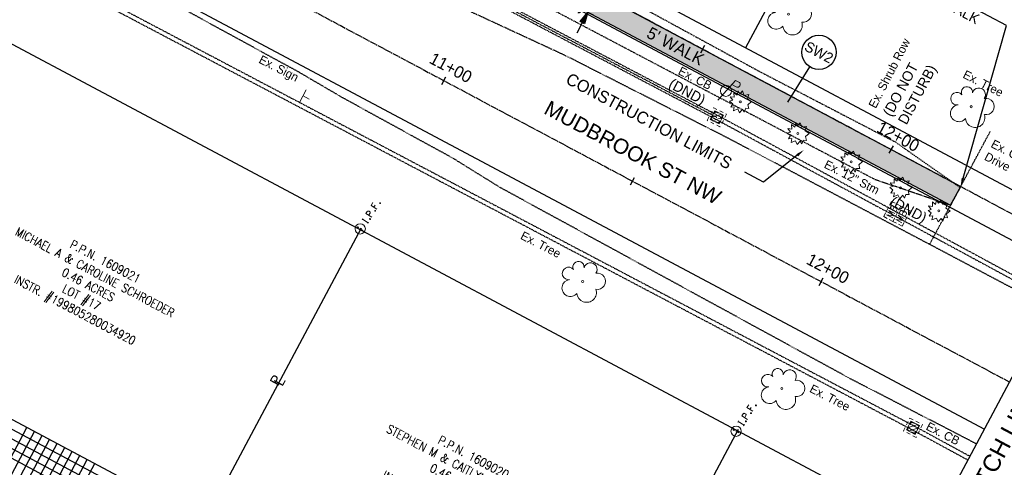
# Model space of a CAD drawing. Header units: feet. Extents: x 2246960 to 2247767, y 438833 to 439541.
# Tile 5 of 9: x 2247267 to 2247497, y 439199 to 439304. Entities that reach past the tile are written whole.
import ezdxf
from ezdxf import colors
from ezdxf.entities.mleader import LeaderData, LeaderLine
from ezdxf.enums import TextEntityAlignment as Align
from ezdxf.math import Vec2, Vec3

# ---------------------------------------------------------------- set-up
doc = ezdxf.new("R2010")
doc.units = ezdxf.units.FT
doc.header["$MEASUREMENT"] = 0
doc.header["$PDMODE"] = 3
for name, pattern in [('CL', [2, 0.3, -0.15, 1.4, -0.15]), ('DGN Style 3', [0.19312, 0.137943, -0.055177]), ('gasex', [0]), ('OhDOT_USTN1', [0.055, 0.014, -0.041]), ('OhDOT_USTN2', [0.11, 0.069, -0.041]), ('OhDOT_USTN3', [0.22, 0.165, -0.055]), ('OhDOT_USTN5', [0.11, 0.055, -0.055]), ('REDO_Drainage01', [1.6, 0.85, -0.75]), ('rowex', [0]), ('shrublt', [0]), ('waterex', [0])]:
    doc.linetypes.add(name, pattern=pattern)
for name, color, linetype in [('1XSURV', 7, 'Continuous'), ('DR_X_Cells', 151, 'OhDOT_USTN2'), ('DR_X_Storm_Sewer', 151, 'OhDOT_USTN5'), ('DV_X_Property_Line', 7, 'Continuous'), ('GE_P_CL', 7, 'CL'), ('GE_P_CL_Text', 7, 'Continuous'), ('LT_X_Foundation', 7, 'OhDOT_USTN1'), ('PV_P_Construction_Limits', 203, 'DGN Style 3'), ('PV_P_Walk', 231, 'Continuous'), ('PV_X_Driveway', 7, 'OhDOT_USTN5'), ('PV_X_EOP', 7, 'OhDOT_USTN3'), ('PV_X_Text', 7, 'Continuous'), ('RD_X_Cells', 7, 'Continuous'), ('RW_X_Fee_RW', 6, 'rowex'), ('SH_Border', 7, 'Continuous'), ('SH_Data', 7, 'Continuous'), ('SH_Text', 7, 'Continuous'), ('SN_X_Public', 3, 'Continuous'), ('SV_X_Mon_Cells_Found', 7, 'Continuous'), ('TX_P_20', 7, 'Continuous'), ('TX_X_20', 7, 'Continuous'), ('UT_X_Electric_Cells', 1, 'Continuous'), ('UT_X_Gas', 2, 'gasex'), ('UT_X_Water', 133, 'waterex'), ('VG_X_Cells', 3, 'Continuous'), ('VG_X_Shrub_Line_Lt', 3, 'shrublt')]:
    doc.layers.add(name, color=color, linetype=linetype)
for name, color, linetype, transparency in [('5PPBLDG-HAT', 253, 'Continuous', 0.7), ('SH_Major_Grid_Line', 254, 'Continuous', 0.3), ('SH_Minor_Grid_Line', 252, 'Continuous', 0.5)]:
    doc.layers.add(name, color=color, linetype=linetype, transparency=transparency)
doc.styles.add('Font32', font='simplex.shx', dxfattribs={"width": 0.85})
doc.styles.add('OHDOTSymbols', font='arial.ttf')
doc.styles.add('Slanted-Normal', font='font31.shx', dxfattribs={"height": 0.14})
doc.styles.get("Standard").update_dxf_attribs({"font": 'arial.ttf'})
doc.styles.add('Straight-Normal', font='font30.shx', dxfattribs={"height": 0.14})
doc.dimstyles.new('Dec-2  Slanted', dxfattribs={"dimtxt": 0.14, "dimasz": 0.14, "dimexe": 0.07, "dimexo": 0.07, "dimgap": 0.07, "dimtad": 1, "dimzin": 3, "dimdsep": 46, "dimtxsty": 'Slanted-Normal', "dimblk": 'Dim1', "dimcen": 0, "dimclrd": 95, "dimclre": 95, "dimclrt": 7, "dimazin": 3, "dimtfac": 1, "dimtix": 1, "dimtofl": 0, "dimtmove": 1, "dimatfit": 3, "dimldrblk": 'Dim1', "dimfxl": 1, "dimtolj": 1, "dimtzin": 0, "dimlwd": -1, "dimlwe": -1, "dimarcsym": 0})

# ---------------------------------------------------------------- blocks, each defined once
blk = doc.blocks.new('SHRUB')
at = {"layer": 'VG_X_Cells', "color": 3, "linetype": 'Continuous', "lineweight": 0, "flags": 128}
blk.add_lwpolyline([(-0.004, 0.09), (0.026, 0.127), (0.047, 0.075), (0.101, 0.084), (0.084, 0.033), (0.132, 0.003), (0.089, -0.034), (0.101, -0.079), (0.064, -0.076), (0.047, -0.121), (0.026, -0.087), (-0.008, -0.128), (-0.029, -0.083), (-0.08, -0.105), (-0.071, -0.058), (-0.111, -0.062), (-0.088, -0.022), (-0.126, 0.006), (-0.089, 0.019), (-0.119, 0.059), (-0.073, 0.054), (-0.074, 0.106), (-0.037, 0.077), (-0.026, 0.127), (-0.004, 0.09)], dxfattribs=at)
at = {"layer": 'VG_X_Cells', "color": 3, "linetype": 'Continuous', "lineweight": 0}
blk.add_circle((0, 0), 0.0115, dxfattribs=at)
blk = doc.blocks.new('TREE')
at = {"layer": 'VG_X_Cells', "color": 3, "linetype": 'Continuous', "lineweight": 0}
blk.add_circle((0, 0), 0.012, dxfattribs=at)
for centre, radius, start, end in [((-0.049, 0.168), 0.0658, 354.0047, 205.9741), ((-0.165, 0.093), 0.0735, 39.0625, 279.5412), ((0.091, 0.141), 0.0776, 323.83, 165.0376), ((-0.143, -0.077), 0.0987, 96.1722, 320.5737), ((0.173, 0.002), 0.0957, 259.1453, 101.4596), ((0.047, -0.13), 0.114, 184.9476, 19.4572)]:
    blk.add_arc(centre, radius, start, end, dxfattribs=at)
blk = doc.blocks.new('CB22B-X')
at = {"layer": 'Defpoints', "color": 20, "linetype": 'REDO_Drainage01', "lineweight": 0}
blk.add_lwpolyline([(-1, 1), (1, 1), (1, -1), (-1, -1), (-1, 1)], close=True, dxfattribs=at)
at = {"layer": 'DR_X_Cells', "color": 151, "linetype": 'Continuous', "lineweight": 0}
for p, q in [((-1.15, -0.61), (0.61, 1.15)), ((-1.15, 0.52), (-0.52, 1.15)), ((-0.55, -1.15), (1.15, 0.55)), ((0.58, -1.15), (1.15, -0.58))]:
    blk.add_line(p, q, dxfattribs=at)
at = {"layer": 'DR_X_Cells', "color": 151, "linetype": 'REDO_Drainage01', "lineweight": 0}
blk.add_lwpolyline([(-1.67, 1.67), (1.67, 1.67), (1.67, -1.67), (-1.67, -1.67), (-1.67, 1.67)], close=True, dxfattribs=at)
at = {"layer": 'DR_X_Cells', "color": 151, "linetype": 'Continuous', "lineweight": 0, "flags": 128}
blk.add_lwpolyline([(-1.15, 1.15), (1.15, 1.15), (1.15, -1.15), (-1.15, -1.15), (-1.15, 1.15)], close=True, dxfattribs=at)
blk = doc.blocks.new('PP')
at = {"layer": 'UT_X_Electric_Cells', "color": 1, "linetype": 'Continuous', "lineweight": 0}
for p, q in [((0.043, 0.16), (-0.037, -0.14)), ((0.043, 0.16), (0.085, 0.16)), ((0.026, 0.096), (0.085, 0.096))]:
    blk.add_line(p, q, dxfattribs=at)
blk.add_circle((0, 0), 0.065, dxfattribs=at)
at = {"layer": 'UT_X_Electric_Cells', "color": 1, "linetype": 'Continuous', "lineweight": 0, "extrusion": (0, 0, -1)}
blk.add_arc((-0.086, 0.128), 0.0319, 88.8767, 271.1233, dxfattribs=at)
blk = doc.blocks.new('SGN1P')
at = {"layer": 'SN_X_Public', "color": 3, "linetype": 'Continuous', "lineweight": 0}
for p, q in [((0, 0), (-0.08, 0)), ((0, 0.08), (0, -0.08))]:
    blk.add_line(p, q, dxfattribs=at)
blk = doc.blocks.new('MB')
at = {"layer": 'RD_X_Cells', "color": 230, "linetype": 'Continuous', "lineweight": 0}
for p, q in [((-0.026, 0.061), (0.025, 0.061)), ((-0.026, -0.061), (0.025, -0.061))]:
    blk.add_line(p, q, dxfattribs=at)
at = {"layer": 'RD_X_Cells', "color": 230, "linetype": 'Continuous', "lineweight": 0, "flags": 128}
for points in [[(-0.1, 0.013), (-0.1, 0.061), (-0.051, 0.061)], [(-0.065, -0.04), (-0.065, 0.04), (-0.036, -0.04), (-0.008, 0.04), (-0.008, -0.04)], [(0.051, 0.003), (0.054, 0.007), (0.056, 0.009), (0.057, 0.01), (0.058, 0.012), (0.059, 0.014), (0.06, 0.016), (0.061, 0.02), (0.061, 0.022), (0.061, 0.025), (0.061, 0.029), (0.059, 0.032), (0.057, 0.034), (0.054, 0.037), (0.052, 0.038), (0.05, 0.039), (0.047, 0.04), (0.016, 0.04), (0.016, -0.04), (0.051, -0.04), (0.055, -0.037), (0.059, -0.034), (0.062, -0.029), (0.064, -0.024), (0.065, -0.018), (0.065, -0.014), (0.064, -0.01), (0.061, -0.005), (0.058, -0.001), (0.051, 0.003), (0.016, 0.003)], [(0.05, 0.061), (0.1, 0.061), (0.1, 0.013)], [(-0.051, -0.061), (-0.1, -0.061), (-0.1, -0.013)], [(0.1, -0.013), (0.1, -0.061), (0.05, -0.061)]]:
    blk.add_lwpolyline(points, dxfattribs=at)
blk = doc.blocks.new('Dim1')
h = blk.add_hatch(color=4)
h.dxf.hatch_style = 1
h.paths.add_polyline_path([(0, 0), (-1, -0.2), (-1, 0.2)])
at = {"color": 4}
blk.add_lwpolyline([(0, 0), (-1, -0.2), (-1, 0.2), (0, 0)], dxfattribs=at)
blk = doc.blocks.new('*D961')
at = {"layer": 'Defpoints', "color": 0, "transparency": 16777216}
for p in [(2247400.5, 439311.18, -1083.62), (2247402.21, 439310.27), (2247398.15, 439306.77, -1083.62)]:
    blk.add_point(p, dxfattribs=at)
at = {"layer": 'TX_P_20', "color": 95, "linetype": 'Continuous', "transparency": 16777216}
for p, q in [((2247403.53, 439312.75), (2247404.85, 439315.22)), ((2247401.74, 439310.53), (2247403.45, 439309.62)), ((2247399.39, 439306.11), (2247401.1, 439305.2)), ((2247398.55, 439303.39), (2247397.23, 439300.92))]:
    blk.add_line(p, q, dxfattribs=at)
at = {"layer": 'TX_P_20', "color": 95, "transparency": 16777216, "xscale": 2.8, "yscale": 2.8, "zscale": 2.8}
for p, rotation in [((2247402.21, 439310.27), 241.9626624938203), ((2247399.86, 439305.86), 61.96266249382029)]:
    blk.add_blockref('Dim1', p, dxfattribs=dict(at, rotation=rotation))
at = {"layer": 'TX_P_20', "color": 7, "transparency": 16777216, "insert": (2247398.57, 439309.38), "char_height": 2.8, "attachment_point": 5, "rotation": 61.9627, "style": 'Slanted-Normal'}
blk.add_mtext("\\A1;5.00'", dxfattribs=at)
blk = doc.blocks.new('IPID')
at = {"layer": 'SV_X_Mon_Cells_Found', "color": 2, "linetype": 'Continuous', "lineweight": 0}
blk.add_line((0, 0.006), (0, -0.038), dxfattribs=at)
at = {"layer": 'SV_X_Mon_Cells_Found', "color": 2, "linetype": 'Continuous', "lineweight": 0, "flags": 128}
for points in [[(0.102, 0.04), (0.119, 0.04)], [(0.11, -0.04), (0.11, 0.04)], [(0.189, -0.04), (0.189, 0.04), (0.215, 0.04), (0.218, 0.039), (0.222, 0.038), (0.223, 0.037), (0.225, 0.036), (0.227, 0.032), (0.229, 0.029), (0.23, 0.024), (0.23, 0.017), (0.229, 0.014), (0.228, 0.01), (0.226, 0.006), (0.224, 0.004), (0.222, 0.003), (0.219, 0.002), (0.215, 0.001), (0.189, 0.001)], [(0.339, 0.04), (0.301, 0.04), (0.301, -0.04)], [(0.301, 0.001), (0.328, 0.001)], [(0.102, -0.04), (0.119, -0.04)], [(0.158, -0.029), (0.161, -0.029), (0.163, -0.031), (0.164, -0.033), (0.164, -0.036), (0.163, -0.039), (0.161, -0.04), (0.158, -0.04), (0.157, -0.039), (0.155, -0.036), (0.155, -0.033), (0.157, -0.031), (0.158, -0.029)], [(0.271, -0.029), (0.273, -0.029), (0.275, -0.031), (0.277, -0.033), (0.277, -0.036), (0.275, -0.039), (0.273, -0.04), (0.271, -0.04), (0.269, -0.039), (0.267, -0.036), (0.267, -0.033), (0.269, -0.031), (0.271, -0.029)], [(0.378, -0.029), (0.381, -0.029), (0.383, -0.031), (0.384, -0.033), (0.384, -0.036), (0.383, -0.039), (0.381, -0.04), (0.378, -0.04), (0.377, -0.039), (0.375, -0.036), (0.375, -0.033), (0.377, -0.031), (0.378, -0.029)]]:
    blk.add_lwpolyline(points, dxfattribs=at)
at = {"layer": 'SV_X_Mon_Cells_Found', "color": 2, "linetype": 'Continuous', "lineweight": 0}
for centre, radius in [((0, 0), 0.06), ((0, 0.033), 0.008)]:
    blk.add_circle(centre, radius, dxfattribs=at)

msp = doc.modelspace()

# ---------------------------------------------------------------- hatches: boundary and pattern name
at = {"layer": '5PPBLDG-HAT'}
h = msp.add_hatch(color=256, dxfattribs=at)
h.dxf.hatch_style = 1
h.paths.add_polyline_path([(2247325.915, 439350.907), (2247323.565, 439346.494), (2247484.743, 439260.659), (2247487.109, 439265.063)])

# ---------------------------------------------------------------- linework, layer by layer
at = {"layer": 'DR_X_Storm_Sewer'}
for points, elevation in [([(2247274.797, 439362.336), (2247429.809, 439280.795)], 1093.467), ([(2247275.03, 439362.779), (2247430.042, 439281.238)], 1093.467), ([(2247275.263, 439363.221), (2247430.275, 439281.68)], 1093.467), ([(2247263.891, 439320.775), (2247476.179, 439209.05), (2247489.304, 439201.937)], 1094.188), ([(2247263.425, 439319.89), (2247475.708, 439208.168), (2247488.827, 439201.058)], 1094.188), ([(2247430.279, 439281.678), (2247499.918, 439244.067)], 1093.321), ([(2247429.804, 439280.798), (2247499.443, 439243.187)], 1093.321)]:
    msp.add_lwpolyline(points, dxfattribs=dict(at, elevation=elevation))
at = {"layer": 'DV_X_Property_Line'}
for p, q in [((2247473.184, 439365.949, 1083.62), (2247436.756, 439297.544, 1083.62)), ((2247310.114, 439186.545, 1083.62), (2247346.896, 439255.395, 1083.62)), ((2247397.435, 439137.776, 1083.62), (2247435.098, 439208.275, 1083.62))]:
    msp.add_line(p, q, dxfattribs=at)
at = {"layer": 'GE_P_CL', "color": 1}
for points in [[(2247206.081, 439414.724), (2247515.006, 439250.207)], [(2247189.63, 439383.831), (2247498.554, 439219.315)]]:
    msp.add_lwpolyline(points, dxfattribs=at)
at = {"layer": 'GE_P_CL_Text'}
for p, q in [((2247426.272, 439296.329, 1083.62), (2247427.212, 439298.095, 1083.62)), ((2247446.662, 439284.775, 1083.62), (2247451.818, 439293.06, 1851.121)), ((2247365.688, 439288.939, 1083.62), (2247366.628, 439290.705, 1083.62)), ((2247470.404, 439272.827, 1083.62), (2247471.344, 439274.592, 1083.62)), ((2247409.82, 439265.437, 1083.62), (2247410.76, 439267.202, 1083.62)), ((2247453.952, 439241.935, 1083.62), (2247454.892, 439243.7, 1083.62))]:
    msp.add_line(p, q, dxfattribs=at)
msp.add_circle((2247453.932, 439296.456, 2165.733), 4, dxfattribs=at)
at = {"layer": 'PV_P_Construction_Limits'}
msp.add_lwpolyline([(2247484.743, 439260.659), (2247467.113, 439266.649), (2247331.522, 439338.014), (2247323.167, 439343.522), (2247318.776, 439349.044), (2247315.827, 439349.042), (2247315.976, 439354.884), (2247318.123, 439355.056), (2247322.445, 439354.431), (2247337.467, 439346.522), (2247360.261, 439334.292), (2247382.154, 439322.427), (2247411.764, 439307.355), (2247439.917, 439292.029), (2247471.814, 439275.475), (2247486.986, 439264.834)], close=True, dxfattribs=at)
at = {"layer": 'PV_P_Walk'}
for p, q in [((2247318.123, 439355.056), (2247487.109, 439265.063)), ((2247318.269, 439349.314), (2247484.743, 439260.659)), ((2247484.743, 439260.659, 1083.62), (2247487.109, 439265.063, 1083.62))]:
    msp.add_line(p, q, dxfattribs=at)
at = {"layer": 'PV_X_Driveway'}
for points, elevation in [([(2247486.986, 439264.834), (2247494.026, 439277.94)], 1092.881), ([(2247479.946, 439251.728), (2247486.986, 439264.834)], 1092.909)]:
    msp.add_lwpolyline(points, dxfattribs=dict(at, elevation=elevation))
at = {"layer": 'PV_X_EOP', "elevation": 1090.2}
msp.add_lwpolyline([(2247490.837, 439204.824), (2247461.424, 439220.004), (2247379.27, 439264.849), (2247368.428, 439271.577), (2247342.427, 439285.839), (2247332.243, 439291.791), (2247299.043, 439309.934), (2247257.016, 439334.294)], dxfattribs=at)
at = {"layer": 'PV_X_EOP'}
msp.add_lwpolyline([(2247507.997, 439237.046), (2247497.767, 439242.041), (2247479.91, 439251.484), (2247432.842, 439276.277), (2247394.643, 439295.662), (2247356.732, 439313.216), (2247327.192, 439327.434), (2247327.465, 439328.889)], dxfattribs=at)
at = {"layer": 'RW_X_Fee_RW'}
for p, q in [((2247352.905, 439342.198, 1083.62), (2247517.356, 439254.621, 1083.62)), ((2247479.752, 439184.009, 1083.62), (2247242.652, 439310.276, 1083.62))]:
    msp.add_line(p, q, dxfattribs=at)
at = {"layer": 'SH_Border', "color": 7, "linetype": 'Continuous', "elevation": 2167.24, "flags": 128}
msp.add_lwpolyline([(2247443.324, 439115.605), (2247553.785, 439323.025)], dxfattribs=at)
at = {"layer": 'SH_Data', "color": 7, "linetype": 'Continuous'}
msp.add_line((2247505.138, 439082.686, 1083.62), (2247081.441, 439308.324, 1083.62), dxfattribs=at)
at = {"layer": 'SH_Major_Grid_Line', "color": 254, "linetype": 'Continuous'}
msp.add_line((2247191.013, 439046.038, 1083.62), (2247275.622, 439204.913, 1083.62), dxfattribs=at)
at = {"layer": 'SH_Minor_Grid_Line', "color": 252, "linetype": 'Continuous'}
for p, q in [((2247079.56, 439304.793, 1083.62), (2247503.258, 439079.155, 1083.62)), ((2247080.5, 439306.558, 1083.62), (2247504.198, 439080.92, 1083.62)), ((2247078.62, 439303.028, 1083.62), (2247502.318, 439077.39, 1083.62)), ((2247077.68, 439301.263, 1083.62), (2247501.378, 439075.624, 1083.62)), ((2247183.952, 439049.798, 1083.62), (2247268.561, 439208.674, 1083.62)), ((2247185.717, 439048.858, 1083.62), (2247270.326, 439207.734, 1083.62)), ((2247187.483, 439047.918, 1083.62), (2247272.091, 439206.794, 1083.62)), ((2247189.248, 439046.978, 1083.62), (2247273.856, 439205.854, 1083.62)), ((2247192.779, 439045.098, 1083.62), (2247277.387, 439203.973, 1083.62)), ((2247194.544, 439044.158, 1083.62), (2247279.152, 439203.033, 1083.62)), ((2247196.309, 439043.218, 1083.62), (2247280.918, 439202.093, 1083.62)), ((2247198.074, 439042.278, 1083.62), (2247282.683, 439201.153, 1083.62)), ((2247199.84, 439041.338, 1083.62), (2247284.448, 439200.213, 1083.62))]:
    msp.add_line(p, q, dxfattribs=at)
at = {"layer": 'UT_X_Gas'}
msp.add_lwpolyline([(2247203.506, 439409.888), (2247512.431, 439245.372)], dxfattribs=at)
at = {"layer": 'UT_X_Water'}
msp.add_lwpolyline([(2247183.754, 439372.798), (2247492.679, 439208.282)], dxfattribs=at)

# ---------------------------------------------------------------- block references
at = {"layer": 'LT_X_Foundation', "rotation": 332.9888311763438}
for p in [(2247430.042, 439281.238, 1093.321), (2247475.943, 439208.609, 1092.438)]:
    msp.add_blockref('CB22B-X', p, dxfattribs=at)
at = {"layer": 'RD_X_Cells', "xscale": 20, "yscale": 20, "zscale": 20}
for name, p, rotation in [('PP', (2247432.176, 439287.44, 1093.418), 332.7346172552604), ('SGN1P', (2247333.181, 439286.26, 1093.979), 152.7346172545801), ('MB', (2247471.083, 439259.23, 1092.724), 62.73461726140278), ('MB', (2247473.256, 439258.115, 1092.627), 62.73461726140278)]:
    msp.add_blockref(name, p, dxfattribs=dict(at, rotation=rotation))
at = {"layer": 'TX_X_20', "xscale": 20, "yscale": 20, "zscale": 20, "rotation": 57.63605666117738}
for p in [(2247346.563, 439255.139, 1093.78), (2247434.543, 439207.8, 1092.442)]:
    msp.add_blockref('IPID', p, dxfattribs=at)
at = {"layer": 'VG_X_Shrub_Line_Lt', "xscale": 20, "yscale": 20, "zscale": 20}
for name, p in [('TREE', (2247446.81, 439305.389, 1092.141)), ('TREE', (2247489.548, 439283.737, 1092.141)), ('SHRUB', (2247435.528, 439284.879, 1093.555)), ('SHRUB', (2247449.023, 439277.431, 1093.063)), ('SHRUB', (2247461.467, 439270.821, 1093.143)), ('SHRUB', (2247473.014, 439264.74, 1092.788)), ('SHRUB', (2247481.99, 439259.335, 1092.78)), ('TREE', (2247398.625, 439242.847, 1092.141)), ('TREE', (2247445.265, 439217.785, 1092.141))]:
    msp.add_blockref(name, p, dxfattribs=at)

# ---------------------------------------------------------------- texts
at = {"layer": '1XSURV', "char_height": 2, "width": 177.78055, "attachment_point": 2, "rotation": 332.1688, "style": 'Font32'}
for s, insert in [('\\pxi-4.34286,l5.34286,t5.34286;P.P.N.^I1609015\\P\\pi0,l0,tz; FREDERICK R. & KYONG Y. TOWNSEND\\P0.46 ACRES\\PLOT #11\\PINSTR. #202202150006958', (2247519.96, 439317.853, 2226.45)), ('\\pxi-4.34286,l5.34286,t5.34286;P.P.N.^I1609021\\P\\pi0,l0,tz;MICHAEL A & CAROLINE SCHROEDER \\P0.46 ACRES\\PLOT #17\\PINSTR. #199805280034920', (2247286.496, 439248.849, 2226.45)), ('\\pxi-4.34286,l5.34286,t5.34286;P.P.N.^I1609020\\P\\pi0,l0,tz;STEPHEN M & CAITLYN M WILLIAMS \\P0.46 ACRES\\PLOT #16\\PINSTR. #202109270050148', (2247372.662, 439203.058, 2226.45))]:
    msp.add_mtext(s, dxfattribs=dict(at, insert=insert))
at = {"layer": 'GE_P_CL_Text', "rotation": 331.96266, "style": 'Slanted-Normal'}
for s, insert, char_height, width, attachment_point in [("SUSPEND 5' SIDEWALK\\P\\\\ CONST. NORTH WALK\\PSta. 12+18.39", (2247461.731, 439325.642, 1083.62), 2.4, 87.36758, 1), ('SW2', (2247453.932, 439296.456, 2165.733), 2.4, 57.4825, 5), ('11+00', (2247367.098, 439291.587, 1083.62), 2.8, 30.81744, 8), ('12+00', (2247471.814, 439275.475, 1083.62), 2.8, 30.81744, 8), ('12+00', (2247455.362, 439244.583, 1083.62), 2.8, 30.81744, 8)]:
    msp.add_mtext(s, dxfattribs=dict(at, insert=insert, char_height=char_height, width=width, attachment_point=attachment_point))
at = {"layer": 'PV_P_Construction_Limits', "insert": (2247395.745, 439291.794, -1082.916), "char_height": 2.8, "width": 55.63918, "attachment_point": 1, "rotation": 331.96266, "style": 'Slanted-Normal'}
msp.add_mtext('CONSTRUCTION LIMITS', dxfattribs=at)
at = {"layer": 'PV_P_Walk', "insert": (2247414.645, 439302.551, -2165.831), "char_height": 2.8, "width": 55.63918, "attachment_point": 1, "rotation": 331.96266, "style": 'Slanted-Normal'}
msp.add_mtext("5' WALK", dxfattribs=at)
at = {"layer": 'PV_X_Text', "char_height": 2, "width": 725.59682, "attachment_point": 1, "style": 'Straight-Normal'}
for s, insert, rotation in [('Ex. Shrub Row', (2247465.436, 439284.091, 1087.653), 62.73462), ('Ex. Sign', (2247323.55, 439295.874), 332.73462), ('Ex. CB', (2247421.704, 439293.211, 1083.62), 332.73462), ('Ex. Tree', (2247488.347, 439292.372), 332.73462), ('Ex. Conc.\\PDrive', (2247494.908, 439276.137, 1087.653), 332.73462), ('Ex. 12" Stm', (2247455.86, 439271.342, 1087.653), 332.73462), ('Ex. Tree', (2247384.796, 439254.672), 332.73462), ('Ex. Tree', (2247452.466, 439218.867), 332.73462), ('Ex. CB', (2247479.717, 439210.054, 1083.62), 332.73462)]:
    msp.add_mtext(s, dxfattribs=dict(at, insert=insert, rotation=rotation))
at = {"layer": 'SH_Border', "insert": (2247410.363, 439272.997, 1083.62), "char_height": 3.5, "attachment_point": 5, "rotation": 331.96266, "style": 'OHDOTSymbols'}
msp.add_mtext_dynamic_manual_height_columns('MUDBROOK ST NW', width=238.32752, gutter_width=20, heights=[46.234], dxfattribs=at)
at = {"layer": 'SH_Text', "linetype": 'Continuous', "style": 'OHDOTSymbols'}
msp.add_text('MATCH LINE STA. 12+50', height=4, rotation=61.96266, dxfattribs=at).set_placement((2247504.992, 439215.887, 2167.24), align=Align.CENTER)
at = {"layer": 'TX_P_20', "char_height": 2.4, "width": 87.36758, "attachment_point": 1, "style": 'Slanted-Normal'}
for s, insert, rotation in [('(DO NOT\\PDISTURB)', (2247468.774, 439282.338, 1083.62), 61.96266), ('(DND)', (2247419.658, 439290.451, 1083.62), 331.96266), ('(DND)', (2247471.444, 439262.881, 1083.62), 331.96266), ('\\pxt1;P', (2247325.269, 439219.393, 1083.62), 61.31589), ('\\pxt1;L', (2247326.227, 439219.297, 1083.62), 61.31589)]:
    msp.add_mtext(s, dxfattribs=dict(at, insert=insert, rotation=rotation))

# ---------------------------------------------------------------- dimensions: what is measured, and where the dimension line sits
at = {"layer": 'TX_P_20'}
dim = msp.add_linear_dim(base=(2247402.214, 439310.274, 1083.62), p1=(2247398.154, 439306.772), p2=(2247400.504, 439311.185), angle=61.96266, dimstyle='Dec-2  Slanted', override={"dimpost": "'"}, dxfattribs=at)
dim.commit()
dim.dimension.update_dxf_attribs({"geometry": '*D961', "text_midpoint": (2247398.567, 439309.384, 1083.62)})

# ---------------------------------------------------------------- leaders
at = {"layer": 'PV_P_Construction_Limits', "linetype": 'Continuous'}
ml = msp.add_multileader_mtext('Standard', dxfattribs=at)
ml.set_content('', color=256)
ml.set_leader_properties()
ml.build(insert=Vec2(0, 0))
ml.multileader.update_dxf_attribs({"dogleg_length": 0.25, "arrow_head_size": 2, "scale": 20})
ctx = ml.context
ctx.base_point, ctx.scale, ctx.char_height, ctx.arrow_head_size, ctx.landing_gap_size, ctx.plane_origin, ctx.plane_x_axis, ctx.plane_y_axis = Vec3(2247433.382, 439270.103), 20, 2, 2, 1.8, Vec3(2247451.663, 439277.546), Vec3(0.8826415, -0.4700468), Vec3(0.4700468, 0.8826415)
ctx.text_align_type = 2
notes = []
notes.append((ctx, [(0, (1, 1, 0), (2247440.973, 439266.061), (-0.8826415, 0.4700468), 5, [(0, [(2247450.407, 439273.615)], 0, [])])]))
ctx.mtext.insert, ctx.mtext.text_direction, ctx.mtext.alignment, ctx.mtext.flow_direction = Vec3(2247435.441, 439270.14), Vec3(0.8826415, -0.4700468), 3, 5
at = {"layer": 'TX_P_20'}
ml = msp.add_multileader_mtext('Standard', dxfattribs=at)
ml.set_content('', color=256)
ml.set_leader_properties()
ml.build(insert=Vec2(0, 0))
ml.multileader.update_dxf_attribs({"dogleg_length": 2.2, "arrow_head_size": 2, "scale": 20})
ctx = ml.context
ctx.base_point, ctx.scale, ctx.char_height, ctx.arrow_head_size, ctx.landing_gap_size, ctx.plane_origin, ctx.plane_x_axis, ctx.plane_y_axis = Vec3(2247458.959, 439323.418, -1082.916), 20, 2, 2, 1.8, Vec3(2247456.453, 439306.92, -1082.916), Vec3(-0.8826415, 0.4700468), Vec3(-0.4700468, -0.8826415)
notes.append((ctx, [(1, (1, 1, 0), (2247497.795, 439302.736, -1082.916), (-0.8826415, 0.4700468), 44, [(0, [(2247487.109, 439265.063, -1082.916)], 0, [])])]))
ctx.mtext.insert, ctx.mtext.text_direction, ctx.mtext.rotation, ctx.mtext.flow_direction = Vec3(2247456.9, 439323.381, -1082.916), Vec3(-0.8826415, 0.4700468), -3.1415927, 5
for ctx, leaders in notes:
    for number, flags, end, landing, length, lines in leaders:
        leader = LeaderData()
        leader.index, (leader.has_last_leader_line, leader.has_dogleg_vector, leader.attachment_direction) = number, flags
        leader.last_leader_point, leader.dogleg_vector, leader.dogleg_length = Vec3(end), Vec3(landing), length
        for number, points, colour, breaks in lines:
            line = LeaderLine()
            line.index, line.vertices, line.color, line.breaks = number, Vec3.list(points), colors.encode_raw_color(colour), breaks
            leader.lines.append(line)
        ctx.leaders.append(leader)

doc.saveas('drawing.dxf')
